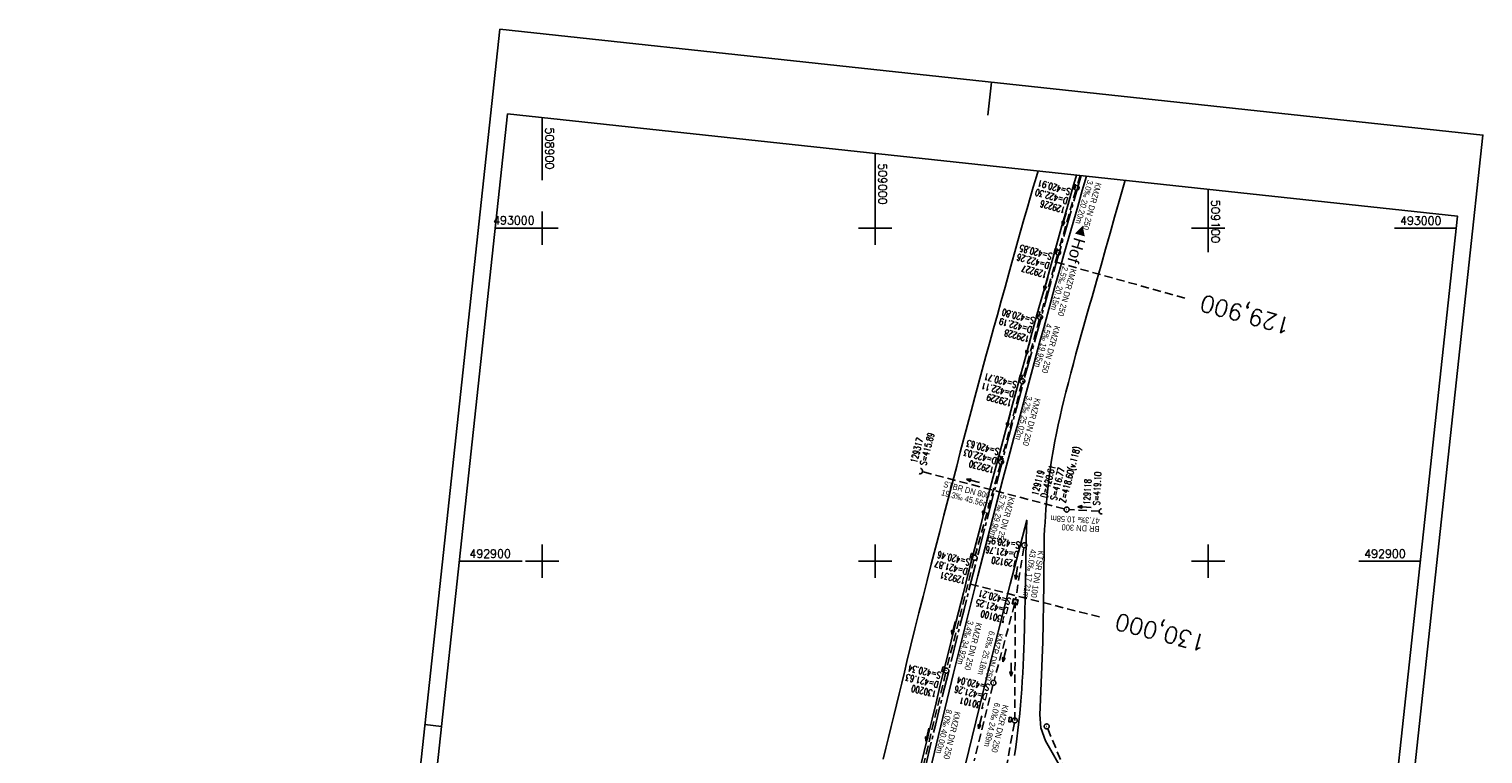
# Model space of a CAD drawing. Extents: x 508746 to 509183, y 491716 to 493060.
# Tile 10 of 10: x 508746 to 509183, y 492842 to 493060. Entities that reach past the tile are written whole.
import ezdxf
from ezdxf.enums import TextEntityAlignment as Align

# ---------------------------------------------------------------- set-up
doc = ezdxf.new("R2010")
doc.units = 0
doc.header["$LTSCALE"] = 10
doc.header["$MEASUREMENT"] = 0
for name, pattern in [('ACHSE', [5.5, 4, -0.5, 0.5, -0.5]), ('LT00', [0]), ('LT17', [0.15, 0.1, -0.05]), ('STRICHLINIE2', [0.375, 0.25, -0.125])]:
    doc.linetypes.add(name, pattern=pattern)
doc.layers.get('0').update_dxf_attribs({"linetype": 'LT00'})
for name, color, linetype in [('-BESCH', 7, 'STRICHLINIE2'), ('-BKAN004', 140, 'LT00'), ('-BSCH004', 5, 'LT00'), ('-Halt-Pfeil', 4, 'LT00'), ('-RICHTUNG-NAME', 250, 'Continuous'), ('A-TEXT-KILOMETER', 30, 'LT17'), ('AX-020', 250, 'ACHSE'), ('RAHMEN', 250, 'Continuous'), ('V_AFBR_BAB', 250, 'LT00'), ('V_BFBR_BAB', 1, 'LT00'), ('V_KA_MULD', 182, 'LT00'), ('V_KA_PRUF', 182, 'LT00'), ('V_RASTER', 250, 'LT00'), ('V_SINKK', 182, 'LT00'), ('V_UK_DURCH', 182, 'LT00')]:
    doc.layers.add(name, color=color, linetype=linetype)
doc.styles.add('Arial', font='ARIAL.TTF')
doc.styles.add('Haltungsbeschriftung', font='ARIAL.TTF', dxfattribs={"width": 0.75})
doc.styles.add('Kilometrierung', font='romans.shx')
doc.styles.add('schachtbeschriftung', font='romans.shx', dxfattribs={"width": 0.75, "height": 0.2})
doc.styles.get("Standard").update_dxf_attribs({"font": 'romans.shx', "width": 0.8})

# ---------------------------------------------------------------- blocks, each defined once
blk = doc.blocks.new('SYMB1107')
at = {"color": 0, "linetype": 'ByBlock'}
for points in [[(-0.2, 0), (-0.196157, 0.039018), (-0.184776, 0.076537), (-0.166294, 0.111114), (-0.141421, 0.141421), (-0.111114, 0.166294), (-0.076537, 0.184776), (-0.039018, 0.196157), (0, 0.2)], [(0, 0.2), (0.039018, 0.196157), (0.076537, 0.184776), (0.111114, 0.166294), (0.141421, 0.141421), (0.166294, 0.111114), (0.184776, 0.076537), (0.196157, 0.039018), (0.2, 0)]]:
    blk.add_lwpolyline(points, dxfattribs=at)
blk = doc.blocks.new('SYMB0003')
at = {"color": 0, "linetype": 'ByBlock'}
for p, q in [((-0.015712, 0), (0.010166, 0.012015)), ((0, -0.021257), (-0.015712, 0)), ((0.010166, 0.012015), (0, -0.021257))]:
    blk.add_line(p, q, dxfattribs=at)
for points in [[(-0.031395, 0.499013), (-0.093691, 0.491144), (-0.154509, 0.475528), (-0.21289, 0.452414), (-0.267913, 0.422164), (-0.318712, 0.385257), (-0.364484, 0.342274), (-0.404509, 0.293893), (-0.438154, 0.240877), (-0.464888, 0.184062), (-0.484292, 0.124345), (-0.496058, 0.062667), (-0.5, 0)], [(-0.5, 0), (-0.496058, -0.062667), (-0.484292, -0.124345), (-0.464888, -0.184062), (-0.438154, -0.240877), (-0.404509, -0.293893), (-0.364485, -0.342274), (-0.318712, -0.385257), (-0.267914, -0.422164), (-0.21289, -0.452414), (-0.154509, -0.475529), (-0.093691, -0.491144), (-0.031395, -0.499014), (0.031395, -0.499014)], [(0.5, 0), (0.496057, 0.062667), (0.484292, 0.124345), (0.464888, 0.184062), (0.438153, 0.240877), (0.404509, 0.293893), (0.364484, 0.342274), (0.318712, 0.385257), (0.267913, 0.422164), (0.21289, 0.452414), (0.154509, 0.475528), (0.093691, 0.491144), (0.031395, 0.499013), (-0.031395, 0.499013)], [(0.031395, -0.499014), (0.093691, -0.491144), (0.154509, -0.475529), (0.21289, -0.452414), (0.267914, -0.422164), (0.318712, -0.385257), (0.364485, -0.342274), (0.404509, -0.293893), (0.438154, -0.240877), (0.464889, -0.184062), (0.484292, -0.124345), (0.496058, -0.062667), (0.5, 0)]]:
    blk.add_lwpolyline(points, dxfattribs=at)
blk = doc.blocks.new('SYMB1210')
at = {"color": 0, "linetype": 'ByBlock'}
blk.add_line((0.018815, -0.179014), (0.055623, -0.17119), dxfattribs=at)
for points in [[(-0.2, -0.2), (-0.2, 0.2), (0.2, 0.2), (0.2, -0.2), (-0.2, -0.2)], [(0.018815, 0.179014), (-0.018815, 0.179014), (-0.055623, 0.17119), (-0.09, 0.155885), (-0.120444, 0.133766), (-0.145623, 0.105801), (-0.164438, 0.073213), (-0.176067, 0.037424), (-0.18, 0)], [(-0.18, 0), (-0.176067, -0.037424), (-0.164438, -0.073213), (-0.145623, -0.105801), (-0.120444, -0.133766), (-0.09, -0.155885), (-0.055623, -0.17119), (-0.018815, -0.179014), (0.018815, -0.179014)], [(0.18, 0), (0.176067, 0.037424), (0.164438, 0.073213), (0.145623, 0.105801), (0.120444, 0.133766), (0.09, 0.155885), (0.055623, 0.17119), (0.018815, 0.179014)], [(0.055623, -0.17119), (0.09, -0.155885), (0.120444, -0.133766), (0.145623, -0.105801), (0.164438, -0.073213), (0.176067, -0.037424), (0.18, 0)]]:
    blk.add_lwpolyline(points, dxfattribs=at)
blk = doc.blocks.new('SYMB0652')
at = {"color": 0, "linetype": 'ByBlock'}
blk.add_lwpolyline([(-0.15, -0.075), (0.15, -0.075), (0.15, 0.075), (-0.15, 0.075), (-0.15, -0.075)], dxfattribs=at)
blk = doc.blocks.new('SYMB0070')
at = {"color": 0, "linetype": 'ByBlock'}
for p, q in [((-0.5, 0), (0.2, 0)), ((0.5, 0), (0.2, 0.1)), ((0.2, 0.1), (0.2, 0)), ((0.468, 0), (0.21, 0.086)), ((0.21, 0.086), (0.21, -0.086)), ((0.21, -0.086), (0.468, 0)), ((0.22, -0.072), (0.437, 0)), ((0.23, -0.058), (0.405, 0)), ((0.24, -0.045), (0.374, 0)), ((0.342, 0), (0.25, 0.031)), ((0.25, 0.031), (0.25, -0.031)), ((0.25, -0.031), (0.342, 0)), ((0.26, -0.017), (0.31, 0)), ((0.27, -0.003), (0.279, 0))]:
    blk.add_line(p, q, dxfattribs=at)
for points in [[(0.2, 0), (0.2, -0.1), (0.5, 0)], [(0.437, 0), (0.22, 0.072), (0.22, -0.072)], [(0.405, 0), (0.23, 0.058), (0.23, -0.058)], [(0.374, 0), (0.24, 0.045), (0.24, -0.045)], [(0.31, 0), (0.26, 0.017), (0.26, -0.017)], [(0.279, 0), (0.27, 0.003), (0.27, -0.003)]]:
    blk.add_lwpolyline(points, dxfattribs=at)

msp = doc.modelspace()

# ---------------------------------------------------------------- linework, layer by layer
at = {"layer": '-BESCH'}
for p, q in [((509061.59, 493015.81), (509060.73, 493012.81)), ((509060.31, 493011.37), (509055.19, 492993.39)), ((509054.78, 492991.95), (509049.73, 492974)), ((509049.32, 492972.55), (509044.42, 492954.76)), ((509044.03, 492953.32), (509038.03, 492930.57)), ((509056.81, 492915.71), (509014.19, 492926.88)), ((509037.64, 492929.13), (509030.07, 492901.75)), ((509067.35, 492915.01), (509058.28, 492915.48)), ((509044.69, 492904.06), (509042.21, 492888.55)), ((509029.69, 492900.3), (509021.55, 492867.88)), ((509041.96, 492852.2), (509042.09, 492887.81)), ((509041.89, 492887.09), (509035.73, 492864.22)), ((509021.19, 492866.43), (509012.14, 492829)), ((509035.35, 492862.77), (509029.76, 492840.06)), ((509041.82, 492851.46), (509033.35, 492804.37)), ((509051.83, 492849.72), (509061.17, 492827.45))]:
    msp.add_line(p, q, dxfattribs=at)
at = {"layer": 'A-TEXT-KILOMETER', "ltscale": 2.5}
for p, q in [((509054.48, 492989.73), (509093.02, 492979)), ((509028.63, 492893.14), (509067.41, 492883.27))]:
    msp.add_line(p, q, dxfattribs=at)
at = {"layer": 'AX-020', "ltscale": 0.2, "flags": 128}
msp.add_lwpolyline([(509061.91, 493015.78), (509059.21, 493006.42), (509054.33, 492989.21), (509049.54, 492971.98), (509044.81, 492954.72), (509040.17, 492937.45), (509035.6, 492920.15), (509031.11, 492902.84), (509026.7, 492885.5), (509022.37, 492868.15), (509018.11, 492850.77), (509013.93, 492833.38), (509009.83, 492815.97), (509005.81, 492798.54), (509001.86, 492781.09), (508997.99, 492763.62), (508994.2, 492746.14), (508990.49, 492728.64), (508986.86, 492711.12), (508983.31, 492693.59), (508979.83, 492676.05), (508976.43, 492658.48), (508973.11, 492640.9), (508969.87, 492623.31), (508966.71, 492605.7), (508963.63, 492588.08), (508960.62, 492570.45), (508957.7, 492552.8), (508954.85, 492535.14), (508952.09, 492517.47), (508949.4, 492499.78), (508946.79, 492482.08), (508944.26, 492464.38), (508941.81, 492446.66), (508939.44, 492428.93), (508937.15, 492411.18), (508934.93, 492393.43), (508932.8, 492375.67), (508930.75, 492357.9), (508928.77, 492340.12), (508926.88, 492322.34), (508925.06, 492304.54), (508923.33, 492286.73), (508921.67, 492268.92), (508920.1, 492251.1), (508918.6, 492233.28), (508917.18, 492215.45), (508915.85, 492197.61), (508914.59, 492179.76), (508913.41, 492161.91), (508912.31, 492144.06), (508911.3, 492126.2), (508910.36, 492108.33), (508909.5, 492090.47), (508908.72, 492072.6), (508908.63, 492070.34), (508907.99, 492053.62), (508907.43, 492036.89), (508906.95, 492020.17), (508906.55, 492003.44), (508906.23, 491986.71), (508905.98, 491969.98), (508905.82, 491953.25), (508905.74, 491936.51), (508905.74, 491919.78), (508905.76, 491916.18)], dxfattribs=at)
at = {"layer": 'RAHMEN'}
for p, q in [((509034.92, 493043.83), (509033.85, 493033.89)), ((508864.78, 492850.95), (508869.75, 492850.41)), ((508864.78, 492850.95), (508869.75, 492850.41)), ((508864.78, 492850.95), (508869.75, 492850.41))]:
    msp.add_line(p, q, dxfattribs=at)
for points in [[(508887.28, 493059.74), (508745.87, 491747.34), (509041.16, 491715.52), (509182.57, 493027.92), (508887.28, 493059.74)], [(508889.57, 493034.35), (508770.66, 491930.74), (509056.01, 491899.99), (509174.92, 493003.6), (508889.57, 493034.35)]]:
    msp.add_lwpolyline(points, dxfattribs=at)
at = {"layer": 'V_AFBR_BAB'}
msp.add_lwpolyline([(509050.78, 492907.55), (509050.8, 492906.91), (509050.67, 492892.98), (509050.39, 492875.82), (509049.6, 492856.13), (509049.49, 492854.02), (509049.74, 492849.94), (509051.14, 492846.08), (509056.93, 492836.07)], dxfattribs=at)
at = {"layer": 'V_AFBR_BAB', "color": 0}
msp.add_lwpolyline([(509041.87, 492841.71), (509042.22, 492844.22), (509042.56, 492846.73), (509042.88, 492849.24), (509043.18, 492851.76), (509043.45, 492854.28), (509043.69, 492856.8), (509043.89, 492859.2), (509044.06, 492861.61), (509044.21, 492864.02), (509044.35, 492866.43), (509044.46, 492868.84), (509044.56, 492871.25), (509044.66, 492873.66), (509044.74, 492876.08), (509044.88, 492880.37), (509045, 492884.66), (509045.1, 492888.96), (509045.18, 492893.25)], dxfattribs=at)
at = {"layer": 'V_BFBR_BAB', "color": 0}
for points in [[(509060.5, 493015.93), (509059.43, 493012.23), (509057.78, 493006.44), (509056.13, 493000.66), (509054.49, 492994.87), (509052.86, 492989.08), (509051.24, 492983.29), (509049.22, 492976.05), (509047.22, 492968.81), (509045.23, 492961.57), (509043.25, 492954.32), (509041.3, 492947.09), (509039.35, 492939.85), (509037.42, 492932.62), (509035.5, 492925.37), (509033.6, 492918.12), (509031.71, 492910.86), (509029.84, 492903.59), (509027.97, 492896.32), (509026.5, 492890.51), (509025.02, 492884.7), (509023.56, 492878.88), (509022.11, 492873.06), (509020.67, 492867.24), (509019.48, 492862.37), (509018.29, 492857.5), (509017.1, 492852.62), (509015.93, 492847.74), (509014.75, 492842.87), (509013.58, 492837.99)], [(509016.5, 492837.33), (509023.59, 492866.41), (509030.88, 492895.57), (509032.36, 492901.38), (509033.85, 492907.19), (509035.35, 492912.99), (509036.86, 492918.79), (509038.38, 492924.59), (509039.48, 492928.73), (509040.59, 492932.87), (509041.7, 492937.01), (509042.82, 492941.15), (509043.94, 492945.29), (509045.06, 492949.43), (509046.18, 492953.57), (509047.29, 492957.69), (509048.4, 492961.82), (509049.52, 492965.94), (509050.63, 492970.07), (509051.76, 492974.19), (509052.89, 492978.31), (509054.02, 492982.43), (509055.37, 492987.24), (509056.72, 492992.05), (509058.09, 492996.85), (509059.47, 493001.66), (509060.85, 493006.46), (509062.24, 493011.25), (509063.51, 493015.61)], [(509050.78, 492907.55), (509050.9, 492909.58), (509051.03, 492911.61), (509051.16, 492913.64), (509051.3, 492915.66), (509051.46, 492917.69), (509051.64, 492919.71), (509051.84, 492921.73), (509052.17, 492924.6), (509052.55, 492927.46), (509052.98, 492930.31), (509053.46, 492933.16), (509053.99, 492936), (509054.48, 492938.47), (509055, 492940.94), (509055.55, 492943.4), (509056.12, 492945.85), (509056.71, 492948.3), (509057.32, 492950.75), (509058.05, 492953.62), (509058.8, 492956.49), (509059.56, 492959.35), (509060.34, 492962.21), (509061.12, 492965.07), (509061.92, 492967.92), (509062.72, 492970.77), (509063.53, 492973.63), (509064.34, 492976.48), (509065.15, 492979.33), (509066.51, 492984.11), (509067.87, 492988.9), (509069.22, 492993.69), (509070.57, 492998.48), (509071.93, 493003.26), (509073.29, 493008.05), (509075.1, 493014.36)], [(509036.74, 492974), (509035.59, 492969.87), (509034.44, 492965.73), (509033.3, 492961.59), (509032.17, 492957.44), (509031.06, 492953.32), (509029.95, 492949.2), (509028.85, 492945.07), (509027.76, 492940.95), (509026.67, 492936.82), (509025.59, 492932.69), (509024.51, 492928.56), (509023.22, 492923.65), (509021.94, 492918.74), (509020.66, 492913.83), (509019.39, 492908.92), (509018.12, 492904), (509016.86, 492899.08), (509015.62, 492894.23), (509014.39, 492889.38), (509013.17, 492884.52), (509011.96, 492879.66), (509010.76, 492874.8), (509009.57, 492869.93), (509008.79, 492866.67), (509008, 492863.41), (509007.22, 492860.15), (509006.44, 492856.89), (509005.65, 492853.62), (509004.86, 492850.36), (509004.06, 492847.1), (509003.26, 492843.85), (509002.44, 492840.59)]]:
    msp.add_lwpolyline(points, dxfattribs=at)
at = {"layer": 'V_BFBR_BAB'}
for points in [[(509049, 493017.17), (509048.49, 493015.51), (509047.52, 493012.29), (509046.56, 493009.07), (509045.63, 493005.84), (509044.7, 493002.61), (509043.79, 492999.37), (509042.88, 492996.14), (509041.98, 492992.9), (509041.08, 492989.66), (509040.19, 492986.42), (509039.04, 492982.28), (509037.89, 492978.14), (509036.74, 492974)], [(509045.18, 492893.25), (509045.4, 492906.73), (509045.54, 492912.32), (509040.56, 492893.14), (509033.28, 492864.08), (509026.19, 492834.95), (509019.39, 492805.8), (509012.69, 492776.69), (509006.3, 492747.46), (509006.22, 492747.03), (509006.03, 492746.13), (509000.17, 492718.26), (508994.16, 492688.94), (508988.4, 492659.54), (508982.89, 492630.2), (508977.57, 492600.74), (508971.81, 492567.46), (508975.14, 492574.52), (508977.62, 492580.03)]]:
    msp.add_lwpolyline(points, dxfattribs=at)
at = {"layer": 'V_RASTER'}
for p, q in [((508900, 493014.35), (508900, 493033.22)), ((509000, 493022.45), (509000, 492995)), ((509100, 492992.8), (509100, 493011.67)), ((508900, 492995), (508900, 493005)), ((508904.75, 493000), (508885.87, 493000)), ((509005, 493000), (508995, 493000)), ((509105, 493000), (509095, 493000)), ((509174.53, 493000), (509156.03, 493000)), ((508900, 492895), (508900, 492905)), ((509000, 492905), (509000, 492895)), ((509100, 492895), (509100, 492905)), ((508875.1, 492900), (508893.97, 492900)), ((508895, 492900), (508905, 492900)), ((508995, 492900), (509005, 492900)), ((509095, 492900), (509105, 492900)), ((509145.26, 492900), (509163.76, 492900))]:
    msp.add_line(p, q, dxfattribs=at)

# ---------------------------------------------------------------- block references
at = {"layer": '-Halt-Pfeil', "yscale": 4.000000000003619, "zscale": 4}
for p, xscale, rotation in [((509056.79, 493002.65), 3.99999999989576, 254.0919161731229), ((509051.29, 492983.24), 3.999999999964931, 254.2730161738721), ((509045.91, 492963.92), 3.999999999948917, 254.6058861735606), ((509040.06, 492942.2), 3.999999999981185, 255.2043861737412), ((509029.4, 492924.1), 3.99999999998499, 165.3067561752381), ((509032.89, 492915.71), 4.00000000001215, 254.5495361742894), ((509062.87, 492916.25), 4.000000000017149, 177.0588561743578), ((509042.46, 492896.47), 4.000000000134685, 260.8834761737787), ((509023.53, 492879.92), 4.000000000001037, 255.9041861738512), ((509038.84, 492871.74), 4.000000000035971, 254.9105961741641), ((509040.86, 492867.52), 3.999999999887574, 269.8503161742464), ((509031.58, 492851.66), 4.000000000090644, 256.1583861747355), ((509015.69, 492847.95), 3.999999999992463, 256.4121261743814)]:
    msp.add_blockref('SYMB0070', p, dxfattribs=dict(at, xscale=xscale, rotation=rotation))
at = {"layer": 'V_KA_MULD', "xscale": 3.79999999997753, "yscale": 3.79999999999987, "zscale": 3.8, "rotation": 165.9331576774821}
msp.add_blockref('SYMB1210', (509042.09, 492887.81), dxfattribs=at)
at = {"layer": 'V_KA_PRUF', "xscale": 1.499999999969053, "yscale": 1.499999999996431, "zscale": 1.5, "rotation": 263.8503161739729}
for p in [(509060.52, 493012.09), (509054.98, 492992.67), (509049.52, 492973.28), (509044.23, 492954.04), (509037.84, 492929.85), (509057.54, 492915.52), (509044.81, 492904.8), (509029.87, 492901.03), (509021.36, 492867.16), (509035.53, 492863.5), (509041.96, 492852.2), (509051.54, 492850.41)]:
    msp.add_blockref('SYMB0003', p, dxfattribs=at)
at = {"layer": 'V_SINKK', "yscale": 4.499999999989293, "zscale": 4.5}
for p, xscale, rotation in [((509059.76, 493012.39), 4.500000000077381, 253.9358067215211), ((509054.25, 492993.09), 4.50000000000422, 74.592762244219), ((509049.01, 492974.24), 4.499999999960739, 74.95141786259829), ((509043.76, 492955.17), 4.50000000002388, 74.73761111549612), ((509037.26, 492930.9), 4.499999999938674, 75.38243892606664), ((509029.07, 492901.59), 4.499999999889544, 75.80524981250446), ((509020.51, 492867.56), 4.500000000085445, 76.28935803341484), ((509040.56, 492852.48), 4.500000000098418, 84.86282310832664)]:
    msp.add_blockref('SYMB0652', p, dxfattribs=dict(at, xscale=xscale, rotation=rotation))
at = {"layer": 'V_UK_DURCH', "yscale": 4.000000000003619, "zscale": 4}
for p, xscale, rotation in [((509013.47, 492927.07), 4.000000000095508, 255.9374179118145), ((509068.1, 492914.98), 4.000000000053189, 98.69948986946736)]:
    msp.add_blockref('SYMB1107', p, dxfattribs=dict(at, xscale=xscale, rotation=rotation))

# ---------------------------------------------------------------- texts
at = {"layer": '-BKAN004', "style": 'Haltungsbeschriftung'}
for s, rotation, width, p in [('3.0‰ 20.20m', 254.0919, 0.75, (509063.84, 493014.56)), ('KMZR DN 250', 254.0919, 0.75, (509066.3, 493013.86)), ('2.5‰ 20.15m', 254.273, 0.75, (509056.33, 492988.67)), ('KMZR DN 250', 254.273, 0.75, (509058.79, 492987.97)), ('4.5‰ 19.95m', 254.6059, 0.75, (509051.41, 492971.53)), ('KMZR DN 250', 254.6059, 0.75, (509053.88, 492970.85)), ('3.2‰ 25.02m', 255.2044, 0.75, (509045.53, 492949.74)), ('KMZR DN 250', 255.2044, 0.75, (509048, 492949.09)), ('STBR DN 800', 345.3068, 0.75, (509020.35, 492922.34)), ('19.3‰ 45.56m', 345.3068, 0.75, (509019.7, 492919.86)), ('5.7‰ 29.90m', 254.5495, 0.7, (509037.78, 492920.16)), ('KMZR DN 250', 254.5495, 0.7, (509040.25, 492919.47)), ('47.3‰ 10.58m', 177.0589, 0.75, (509067.51, 492913)), ('BR DN 300', 177.0589, 0.75, (509067.45, 492910.52)), ('43.0‰ 17.21m', 260.8835, 0.75, (509046.66, 492903.69)), ('KTSR DN 100', 260.8835, 0.75, (509049.03, 492903.31)), ('3.4‰ 34.92m', 255.9042, 0.75, (509027.9, 492882.35)), ('KMZR DN 250', 255.9042, 0.75, (509030.39, 492881.73)), ('6.8‰ 25.18m', 254.9106, 0.75, (509034.3, 492879.23)), ('KMZR DN 250', 254.9106, 0.75, (509036.78, 492878.57)), ('6.0‰ 24.89m', 256.1584, 0.75, (509035.89, 492857.68)), ('KMZR DN 250', 256.1584, 0.75, (509038.38, 492857.06)), ('8.0‰ 40.00m', 256.4121, 0.75, (509021.44, 492855.65)), ('KMZR DN 250', 256.4121, 0.75, (509023.93, 492855.05))]:
    msp.add_text(s, height=1.8, rotation=rotation, dxfattribs=dict(at, width=width)).set_placement(p)
at = {"layer": '-BSCH004', "style": 'schachtbeschriftung'}
for s, rotation, width, p in [('S=420.91', 164.0919, 0.75, (509058.91, 493011.82)), ('D=422.30', 164.0919, 0.75, (509058.12, 493009.05)), ('129226', 164.0919, 0.75, (509057.33, 493006.28)), ('S=420.85', 164.273, 0.75, (509053.37, 492992.39)), ('D=422.26', 164.273, 0.75, (509052.59, 492989.62)), ('129227', 164.273, 0.75, (509051.81, 492986.85)), ('S=420.80', 164.6059, 0.75, (509048.1, 492973.15)), ('D=422.19', 164.6059, 0.75, (509047.33, 492970.37)), ('129228', 164.6059, 0.75, (509046.57, 492967.59)), ('D=422.11', 165.2044, 0.75, (509042.02, 492951.11)), ('S=420.71', 165.2044, 0.75, (509042.76, 492953.9)), ('129229', 165.2044, 0.75, (509041.29, 492948.33)), ('129317', 75.3068, 0.75, (509012.52, 492929.32)), ('S=415.89', 75.3068, 0.75, (509015.3, 492928.59)), ('S=420.63', 164.5495, 0.75, (509037.47, 492933.79)), ('D=422.03', 164.5495, 0.75, (509036.7, 492931.01)), ('Z=418.60(v.118)', 75.3068, 0.75, (509057.25, 492917.4)), ('129230', 164.5495, 0.75, (509035.94, 492928.24)), ('D=420.61', 75.3068, 0.75, (509051.68, 492918.86)), ('S=416.77', 75.3068, 0.75, (509054.47, 492918.13)), ('129119', 75.3068, 0.75, (509048.9, 492919.59)), ('129118', 87.0589, 0.75, (509064.56, 492916.91)), ('S=419.10', 87.0589, 0.75, (509067.44, 492916.76)), ('S=420.95', 170.8835, 0.7, (509043.64, 492905.8)), ('S=420.46', 165.9042, 0.75, (509028.71, 492900.59)), ('D=421.76', 170.8835, 0.7, (509043.18, 492902.96)), ('129120', 170.8835, 0.75, (509042.72, 492900.12)), ('D=421.87', 165.9042, 0.75, (509028.01, 492897.8)), ('129231', 165.9042, 0.75, (509027.31, 492895.01)), ('D=421.25', 164.9106, 0.7, (509040.19, 492886.07)), ('S=420.21', 164.9106, 0.7, (509040.94, 492888.85)), ('130100', 164.9106, 0.75, (509039.44, 492883.29)), ('D=421.63', 166.4121, 0.75, (509019.3, 492863.84)), ('S=420.34', 166.4121, 0.75, (509019.97, 492866.64)), ('130200', 166.4121, 0.75, (509018.62, 492861.04)), ('D=421.26', 166.1584, 0.75, (509033.89, 492860.22)), ('S=420.04', 166.1584, 0.75, (509034.58, 492863.02)), ('130101', 166.1584, 0.75, (509033.2, 492857.43))]:
    msp.add_text(s, height=2, rotation=rotation, dxfattribs=dict(at, width=width)).set_placement(p)
at = {"layer": '-RICHTUNG-NAME', "insert": (509057.63, 492990.15), "char_height": 3.5, "width": 13.8739, "attachment_point": 9, "rotation": 253.5435, "style": 'Arial'}
msp.add_mtext('{\\fArial|b0|i0|c0|p32;◄\\fSwis721 BlkOul BT|b0|i0|c0|p82;Hof}', dxfattribs=at)
at = {"layer": 'A-TEXT-KILOMETER', "style": 'Kilometrierung'}
for s, rotation, p in [('129,900', 164.8503, (509097.83, 492977.66)), ('130,000', 165.8503, (509072.25, 492882.03))]:
    msp.add_text(s, height=5, rotation=rotation, dxfattribs=at).set_placement(p, align=Align.MIDDLE_RIGHT)
at = {"layer": 'V_RASTER'}
for s, rotation, width, p in [(' 508900', 269.9993, 0.976, (508901, 493031.85)), (' 509000', 269.9993, 0.962, (509001, 493021.07)), (' 509100', 269.9993, 1.017, (509101, 493010.3)), (' 493000', 359.9993, 0.965, (508883.65, 493001.09)), (' 493000', 359.9993, 0.965, (509156.03, 493001)), (' 492900', 359.9993, 0.969, (508876.47, 492901)), (' 492900', 359.9993, 0.969, (509145.26, 492901))]:
    msp.add_text(s, height=2.5, rotation=rotation, dxfattribs=dict(at, width=width)).set_placement(p)

doc.saveas('drawing.dxf')
